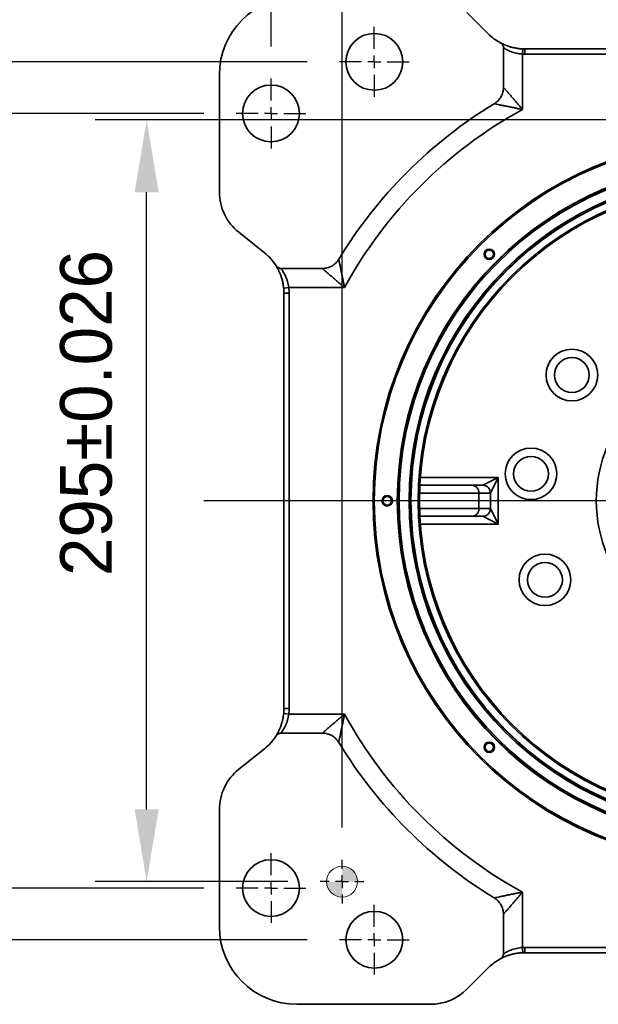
# Model space of a CAD drawing. Header units: millimetres. Extents: x -8713 to 3261, y -18743 to -8704.
# Tile 117 of 154: x 1584 to 1808, y -17798 to -17417. Entities that reach past the tile are written whole.
import ezdxf

# ---------------------------------------------------------------- set-up
doc = ezdxf.new("R2010")
doc.units = ezdxf.units.MM
doc.header["$LTSCALE"] = 10
doc.header["$PDSIZE"] = -1
doc.linetypes.add('CENTER', pattern=[50.8, 31.75, -6.35, 6.35, -6.35])
doc.layers.get('Defpoints').update_dxf_attribs({"true_color": 0x5e5e5e})
doc.layers.add('中心线层', color=1, linetype='CENTER')
doc.layers.add('标注层', color=7, linetype='Continuous')
doc.dimstyles.new('安装图', dxfattribs={"dimscale": 20, "dimtxt": 1, "dimasz": 1.4, "dimexe": 1, "dimexo": 0.625, "dimtad": 1, "dimtoh": 1, "dimdec": 0, "dimtxsty": 'Standard', "dimcen": 2.5, "dimclrd": 4, "dimclre": 4, "dimclrt": 3, "dimadec": 1, "dimazin": 2, "dimtfac": 1, "dimtdec": 0, "dimtmove": 0, "dimatfit": 0, "dimfxl": 1, "dimarcsym": 0})

# ---------------------------------------------------------------- blocks, each defined once
blk = doc.blocks.new('*D213')
at = {"layer": 'Defpoints', "color": 0, "lineweight": 20, "transparency": 16777216}
for p in [(2001.42, -17393.18), (1721.42, -17419.97), (2001.42, -17419.97)]:
    blk.add_point(p, dxfattribs=at)
at = {"layer": '标注层', "color": 4, "lineweight": -2, "transparency": 16777216}
for p, q in [((1721.42, -17407.47), (1721.42, -17373.18)), ((2001.42, -17407.47), (2001.42, -17373.18)), ((1749.42, -17393.18), (1973.42, -17393.18))]:
    blk.add_line(p, q, dxfattribs=at)
at = {"layer": '标注层', "color": 4, "lineweight": 20, "transparency": 16777216}
for points in [[(1749.42, -17388.52), (1749.42, -17397.85), (1721.42, -17393.18)], [(1973.42, -17388.52), (1973.42, -17397.85), (2001.42, -17393.18)]]:
    blk.add_solid(points, dxfattribs=at)
at = {"layer": '标注层', "color": 3, "transparency": 16777216, "insert": (1840.97, -17360.46), "char_height": 20, "attachment_point": 1}
blk.add_mtext('280', dxfattribs=at)
blk = doc.blocks.new('*D214')
at = {"layer": 'Defpoints', "color": 0, "lineweight": 20, "transparency": 16777216}
for p in [(1681.42, -17302.35), (1681.42, -17439.97), (2041.42, -17439.97)]:
    blk.add_point(p, dxfattribs=at)
at = {"layer": '标注层', "color": 4, "lineweight": -2, "transparency": 16777216}
for p, q in [((1681.42, -17427.47), (1681.42, -17282.35)), ((2041.42, -17427.47), (2041.42, -17282.35)), ((2013.42, -17302.35), (1709.42, -17302.35))]:
    blk.add_line(p, q, dxfattribs=at)
at = {"layer": '标注层', "color": 4, "lineweight": 20, "transparency": 16777216}
for points in [[(1709.42, -17297.68), (1709.42, -17307.01), (1681.42, -17302.35)], [(2013.42, -17297.68), (2013.42, -17307.01), (2041.42, -17302.35)]]:
    blk.add_solid(points, dxfattribs=at)
at = {"layer": '标注层', "color": 3, "transparency": 16777216, "insert": (1841.08, -17269.62), "char_height": 20, "attachment_point": 1}
blk.add_mtext('360', dxfattribs=at)
blk = doc.blocks.new('*D215')
at = {"layer": 'Defpoints', "color": 0, "lineweight": 20, "transparency": 16777216}
for p in [(1667.92, -17453.47), (1573.64, -17753.47), (1667.92, -17753.47)]:
    blk.add_point(p, dxfattribs=at)
at = {"layer": '标注层', "color": 4, "lineweight": -2, "transparency": 16777216}
for p, q in [((1655.42, -17453.47), (1553.64, -17453.47)), ((1573.64, -17481.47), (1573.64, -17725.47)), ((1655.42, -17753.47), (1553.64, -17753.47))]:
    blk.add_line(p, q, dxfattribs=at)
at = {"layer": '标注层', "color": 4, "lineweight": 20, "transparency": 16777216}
for points in [[(1568.97, -17481.47), (1578.31, -17481.47), (1573.64, -17453.47)], [(1568.97, -17725.47), (1578.31, -17725.47), (1573.64, -17753.47)]]:
    blk.add_solid(points, dxfattribs=at)
at = {"layer": '标注层', "color": 3, "transparency": 16777216, "insert": (1540.92, -17623.81), "char_height": 20, "attachment_point": 1, "rotation": 90}
blk.add_mtext('300', dxfattribs=at)
blk = doc.blocks.new('*D216')
at = {"layer": 'Defpoints', "color": 0, "lineweight": 20, "transparency": 16777216}
for p in [(1528.28, -17433.47), (1707.92, -17433.47), (1707.92, -17773.47)]:
    blk.add_point(p, dxfattribs=at)
at = {"layer": '标注层', "color": 4, "lineweight": -2, "transparency": 16777216}
for p, q in [((1695.42, -17433.47), (1508.28, -17433.47)), ((1528.28, -17745.47), (1528.28, -17461.47)), ((1695.42, -17773.47), (1508.28, -17773.47))]:
    blk.add_line(p, q, dxfattribs=at)
at = {"layer": '标注层', "color": 4, "lineweight": 20, "transparency": 16777216}
for points in [[(1523.62, -17461.47), (1532.95, -17461.47), (1528.28, -17433.47)], [(1523.62, -17745.47), (1532.95, -17745.47), (1528.28, -17773.47)]]:
    blk.add_solid(points, dxfattribs=at)
at = {"layer": '标注层', "color": 3, "transparency": 16777216, "insert": (1495.56, -17623.81), "char_height": 20, "attachment_point": 1, "rotation": 90}
blk.add_mtext('340', dxfattribs=at)
blk = doc.blocks.new('*D219')
at = {"layer": 'Defpoints', "color": 0, "lineweight": 20, "transparency": 16777216}
for p in [(2013.92, -17358.47), (2013.92, -17447.47), (1708.92, -17742.47)]:
    blk.add_point(p, dxfattribs=at)
at = {"layer": '标注层', "color": 4, "lineweight": -2, "transparency": 16777216}
for p, q in [((1708.92, -17729.97), (1708.92, -17338.47)), ((2013.92, -17434.97), (2013.92, -17338.47)), ((1736.92, -17358.47), (1985.92, -17358.47))]:
    blk.add_line(p, q, dxfattribs=at)
at = {"layer": '标注层', "color": 4, "lineweight": 20, "transparency": 16777216}
for points in [[(1736.92, -17353.8), (1736.92, -17363.14), (1708.92, -17358.47)], [(1985.92, -17353.8), (1985.92, -17363.14), (2013.92, -17358.47)]]:
    blk.add_solid(points, dxfattribs=at)
at = {"layer": '标注层', "color": 3, "transparency": 16777216, "insert": (1825.16, -17324.96), "char_height": 20, "width": 68.4745, "attachment_point": 1}
blk.add_mtext('305%%P0.026', dxfattribs=at)
blk = doc.blocks.new('*D220')
at = {"layer": 'Defpoints', "color": 0, "lineweight": 20, "transparency": 16777216}
for p in [(1633.23, -17455.97), (2005.42, -17455.97), (1700.42, -17750.97)]:
    blk.add_point(p, dxfattribs=at)
at = {"layer": '标注层', "color": 4, "lineweight": -2, "transparency": 16777216}
for p, q in [((1992.92, -17455.97), (1613.23, -17455.97)), ((1633.23, -17722.97), (1633.23, -17483.97)), ((1687.92, -17750.97), (1613.23, -17750.97))]:
    blk.add_line(p, q, dxfattribs=at)
at = {"layer": '标注层', "color": 4, "lineweight": 20, "transparency": 16777216}
for points in [[(1628.57, -17483.97), (1637.9, -17483.97), (1633.23, -17455.97)], [(1628.57, -17722.97), (1637.9, -17722.97), (1633.23, -17750.97)]]:
    blk.add_solid(points, dxfattribs=at)
at = {"layer": '标注层', "color": 3, "transparency": 16777216, "insert": (1599.72, -17632.59), "char_height": 20, "width": 68.5455, "attachment_point": 1, "rotation": 90}
blk.add_mtext('295%%P0.026', dxfattribs=at)
blk = doc.blocks.new('SW_CENTERMARKSYMBOL_6')
at = {"layer": '中心线层', "color": 0}
for p, q in [((0, 1), (0, 2.7)), ((-1, 0), (-2.7, 0)), ((0, 0), (-0.5, 0)), ((0, 0), (0, 0.5)), ((0, 0), (0, -0.5)), ((0, 0), (0.5, 0)), ((1, 0), (2.7, 0)), ((0, -1), (0, -2.7))]:
    blk.add_line(p, q, dxfattribs=at)
blk = doc.blocks.new('SW_CENTERMARKSYMBOL_7')
at = {"layer": '中心线层', "color": 0}
for p, q in [((0, 1), (0, 2.7)), ((-1, 0), (-2.7, 0)), ((0, 0), (-0.5, 0)), ((0, 0), (0, 0.5)), ((0, 0), (0, -0.5)), ((0, 0), (0.5, 0)), ((1, 0), (2.7, 0)), ((0, -1), (0, -2.7))]:
    blk.add_line(p, q, dxfattribs=at)
blk = doc.blocks.new('SW_CENTERMARKSYMBOL_9')
at = {"layer": '中心线层', "color": 0}
for p, q in [((0, 1), (0, 1.7)), ((-1, 0), (-1.7, 0)), ((0, 0), (-0.5, 0)), ((0, 0), (0, 0.5)), ((0, 0), (0, -0.5)), ((0, 0), (0.5, 0)), ((1, 0), (1.7, 0)), ((0, -1), (0, -1.7))]:
    blk.add_line(p, q, dxfattribs=at)
blk = doc.blocks.new('SW_CENTERMARKSYMBOL_10')
at = {"layer": '中心线层', "color": 0}
blk.add_line((-1, 0), (-41.201, 0), dxfattribs=at)
blk = doc.blocks.new('SW_CENTERMARKSYMBOL_3')
at = {"layer": '中心线层', "color": 0}
for p, q in [((0, 1), (0, 2.7)), ((-1, 0), (-2.7, 0)), ((0, 0), (-0.5, 0)), ((0, 0), (0, 0.5)), ((0, 0), (0, -0.5)), ((0, 0), (0.5, 0)), ((1, 0), (2.7, 0)), ((0, -1), (0, -2.7))]:
    blk.add_line(p, q, dxfattribs=at)
blk = doc.blocks.new('SW_DOWELSYMBOL_1')
at = {"linetype": 'Continuous', "lineweight": 0}
h = blk.add_hatch(color=0, dxfattribs=at)
edge = h.paths.add_edge_path(flags=0)
edge.add_arc((0, 0), 1.2, 0, 90)
edge.add_line((0, 1.2), (0, 0))
edge.add_line((0, 0), (1.2, 0))
h = blk.add_hatch(color=0, dxfattribs=at)
edge = h.paths.add_edge_path(flags=0)
edge.add_arc((0, 0), 1.2, 180, 270)
edge.add_line((0, -1.2), (0, 0))
edge.add_line((0, 0), (-1.2, 0))
at = {"color": 0, "linetype": 'Continuous', "lineweight": 0}
blk.add_circle((0, 0), 1.2, dxfattribs=at)

msp = doc.modelspace()

# ---------------------------------------------------------------- linework, layer by layer
at = {"color": 7, "linetype": 'Continuous', "lineweight": 35}
for p, q in [((1765.56, -17422.61), (1757.28, -17414.33)), ((1771.42, -17443.36), (1771.42, -17427.99)), ((1778.92, -17428.45), (1778.84, -17430.45)), ((1779.71, -17428.47), (1943.14, -17428.47)), ((1779.71, -17428.47), (1779.71, -17430.47)), ((1778.84, -17430.45), (1778.84, -17451.93)), ((1943.14, -17430.47), (1779.71, -17430.47)), ((1661.42, -17438.47), (1661.42, -17483.86)), ((1668.93, -17499.47), (1678.92, -17507.46)), ((1685.2, -17513.47), (1701.31, -17513.47)), ((1686.32, -17521.09), (1688.31, -17520.89)), ((1709.88, -17520.89), (1688.31, -17520.89)), ((1686.42, -17683.86), (1686.42, -17523.08)), ((1686.42, -17523.08), (1688.42, -17523.08)), ((1688.42, -17523.08), (1688.42, -17683.86)), ((1739.07, -17597.47), (1759.23, -17597.47)), ((1759.23, -17597.47), (1763.42, -17597.47)), ((1763.42, -17597.47), (1769.42, -17594.47)), ((1769.42, -17594.47), (1766.42, -17600.47)), ((1769.42, -17594.47), (1769.42, -17612.47)), ((1761.96, -17606.47), (1761.96, -17600.47)), ((1766.42, -17600.47), (1761.96, -17600.47)), ((1766.42, -17600.47), (1766.42, -17606.47)), ((1761.96, -17606.47), (1766.42, -17606.47)), ((1766.42, -17606.47), (1769.42, -17612.47)), ((1759.23, -17609.47), (1739.07, -17609.47)), ((1763.42, -17609.47), (1759.23, -17609.47)), ((1769.42, -17612.47), (1763.42, -17609.47)), ((1686.42, -17683.86), (1688.42, -17683.86)), ((1686.32, -17685.85), (1688.31, -17686.05)), ((1688.31, -17686.05), (1709.88, -17686.05)), ((1701.31, -17693.47), (1685.2, -17693.47)), ((1678.92, -17699.47), (1668.93, -17707.46)), ((1661.42, -17723.08), (1661.42, -17768.47)), ((1778.84, -17755.01), (1778.84, -17776.49)), ((1771.42, -17778.94), (1771.42, -17763.58)), ((1778.92, -17778.48), (1778.84, -17776.49)), ((1779.71, -17776.47), (1943.14, -17776.47)), ((1779.71, -17778.47), (1779.71, -17776.47)), ((1943.14, -17778.47), (1779.71, -17778.47)), ((1757.28, -17792.61), (1765.56, -17784.33)), ((1691.42, -17798.47), (1743.14, -17798.47))]:
    msp.add_line(p, q, dxfattribs=at)
at = {"color": 8, "linetype": 'Continuous', "lineweight": 35}
for p, q in [((1739.25, -17594.47), (1769.42, -17594.47)), ((1761.96, -17600.47), (1738.96, -17600.47)), ((1738.96, -17606.47), (1761.96, -17606.47)), ((1769.42, -17612.47), (1739.25, -17612.47))]:
    msp.add_line(p, q, dxfattribs=at)
at = {"color": 7, "linetype": 'Continuous', "lineweight": 35}
for centre, radius in [((1721.42, -17433.47), 11), ((1681.42, -17453.47), 11), ((1861.42, -17603.47), 140.5), ((1861.42, -17603.47), 140), ((1861.42, -17603.47), 131.1), ((1861.42, -17603.47), 130.9), ((1861.42, -17603.47), 130.4), ((1861.42, -17603.47), 126.5), ((1861.42, -17603.47), 126), ((1861.42, -17603.47), 125.8), ((1861.42, -17603.47), 123), ((1861.42, -17603.47), 122.5), ((1765.96, -17508.01), 2.02), ((1765.96, -17508.01), 1.65), ((1797.95, -17554.77), 10), ((1797.95, -17554.77), 6.75), ((1861.42, -17603.47), 54), ((1782.11, -17593.03), 10), ((1782.11, -17593.03), 6.75), ((1726.42, -17603.47), 2.03), ((1726.42, -17603.47), 1.65), ((1787.51, -17634.08), 10), ((1787.51, -17634.08), 6.75), ((1765.96, -17698.93), 2.03), ((1765.96, -17698.93), 1.65), ((1681.42, -17753.47), 11), ((1721.42, -17773.47), 11)]:
    msp.add_circle(centre, radius, dxfattribs=at)
for centre, radius, start, end in [((1691.42, -17438.47), 30, 90, 180), ((1779.71, -17408.47), 20, 225, 241.7665), ((1779.71, -17408.47), 20, 267.7386, 270), ((1779.71, -17408.47), 22, 267.7386, 270), ((1861.42, -17603.47), 180, 121.3179, 148.6821), ((1861.42, -17603.47), 172.58, 118.5884, 151.4116), ((1681.42, -17483.86), 20, 180, 231.3402), ((1666.42, -17523.08), 20, 32.2382, 51.3402), ((1666.42, -17523.08), 20, 0, 5.7295), ((1666.42, -17523.08), 22, 0, 5.7295), ((1759.09, -17600.34), 2.88, 357.4521, 87.2023), ((1763.42, -17600.47), 3, 0, 90), ((1759.09, -17606.6), 2.88, 272.7977, 2.5479), ((1763.42, -17606.47), 3, 270, 0), ((1666.42, -17683.86), 20, 354.2705, 0), ((1666.42, -17683.86), 22, 354.2705, 0), ((1861.42, -17603.47), 172.58, 208.5884, 241.4116), ((1666.42, -17683.86), 20, 308.6598, 327.7618), ((1861.42, -17603.47), 180, 211.3179, 238.6821), ((1681.42, -17723.08), 20, 128.6598, 180), ((1691.42, -17768.47), 30, 180, 270), ((1779.71, -17798.47), 22, 90, 92.2614), ((1779.71, -17798.47), 20, 118.2335, 135), ((1779.71, -17798.47), 20, 90, 92.2614), ((1743.14, -17778.47), 20, 270, 315)]:
    msp.add_arc(centre, radius, start, end, dxfattribs=at)
at = {"color": 7, "linetype": 'Continuous', "lineweight": 18}
for centre in [(1765.96, -17508.01), (1726.42, -17603.47), (1765.96, -17698.93)]:
    msp.add_arc(centre, 2, 255, 195, dxfattribs=at)
at = {"color": 7, "linetype": 'Continuous', "lineweight": 35}
for points, knots in [([(1770.24, -17426.09), (1770.52, -17426.24), (1770.93, -17426.45), (1772, -17426.93), (1772.64, -17427.2), (1773.78, -17427.57), (1774.18, -17427.7), (1775.03, -17427.92), (1775.48, -17428.02), (1776.43, -17428.2), (1776.91, -17428.28), (1777.9, -17428.39), (1778.4, -17428.43), (1778.92, -17428.45)], [0, 0, 0, 0, 0.25, 0.25, 0.5, 0.5, 0.625, 0.625, 0.75, 0.75, 0.875, 0.875, 1, 1, 1, 1]), ([(1771.42, -17427.99), (1771.42, -17427.8), (1771.39, -17427.6), (1771.28, -17427.23), (1771.2, -17427.05), (1770.99, -17426.72), (1770.86, -17426.56), (1770.58, -17426.3), (1770.42, -17426.18), (1770.24, -17426.09)], [0, 0, 0, 0, 0.25, 0.25, 0.5, 0.5, 0.75, 0.75, 1, 1, 1, 1]), ([(1778.84, -17430.45), (1778.01, -17430.41), (1777.21, -17430.3), (1776.06, -17430.04), (1775.69, -17429.94), (1774.98, -17429.73), (1774.64, -17429.61), (1774, -17429.36), (1773.69, -17429.23), (1773.12, -17428.96), (1772.86, -17428.83), (1772.37, -17428.57), (1772.15, -17428.44), (1771.75, -17428.2), (1771.57, -17428.09), (1771.42, -17427.99)], [0, 0, 0, 0, 0.25, 0.25, 0.375, 0.375, 0.5, 0.5, 0.625, 0.625, 0.75, 0.75, 0.875, 0.875, 1, 1, 1, 1]), ([(1767.86, -17449.7), (1768.41, -17449.36), (1768.9, -17448.97), (1769.57, -17448.3), (1769.78, -17448.05), (1770.16, -17447.55), (1770.51, -17447.02), (1770.78, -17446.45), (1771.02, -17445.85), (1771.12, -17445.55), (1771.35, -17444.63), (1771.42, -17444), (1771.42, -17443.36)], [0, 0, 0, 0, 0.25, 0.25, 0.375, 0.375, 0.5, 0.625, 0.625, 0.75, 0.75, 1, 1, 1, 1]), ([(1771.42, -17443.36), (1771.61, -17443.57), (1771.83, -17443.82), (1772.32, -17444.37), (1772.58, -17444.67), (1773.01, -17445.16), (1773.16, -17445.33), (1773.46, -17445.67), (1773.61, -17445.84), (1774.08, -17446.38), (1774.4, -17446.74), (1775.05, -17447.5), (1775.39, -17447.88), (1776.07, -17448.67), (1776.41, -17449.07), (1777.1, -17449.88), (1777.45, -17450.28), (1777.97, -17450.9), (1778.14, -17451.1), (1778.49, -17451.51), (1778.66, -17451.72), (1778.84, -17451.93)], [0, 0, 0, 0, 0.125, 0.125, 0.25, 0.25, 0.3125, 0.3125, 0.375, 0.375, 0.5, 0.5, 0.625, 0.625, 0.75, 0.75, 0.875, 0.875, 0.9375, 0.9375, 1, 1, 1, 1]), ([(1767.86, -17449.7), (1768.13, -17449.75), (1768.45, -17449.82), (1769.16, -17449.96), (1769.55, -17450.04), (1770.39, -17450.21), (1770.83, -17450.3), (1771.75, -17450.49), (1772.22, -17450.58), (1773.19, -17450.78), (1773.69, -17450.88), (1774.7, -17451.09), (1775.21, -17451.19), (1776.24, -17451.4), (1776.75, -17451.5), (1777.53, -17451.66), (1777.79, -17451.71), (1778.31, -17451.82), (1778.57, -17451.87), (1778.84, -17451.93)], [0, 0, 0, 0, 0.125, 0.125, 0.25, 0.25, 0.375, 0.375, 0.5, 0.5, 0.625, 0.625, 0.75, 0.75, 0.875, 0.875, 0.9375, 0.9375, 1, 1, 1, 1]), ([(1701.31, -17513.47), (1701.95, -17513.47), (1702.58, -17513.39), (1703.5, -17513.16), (1703.81, -17513.06), (1704.4, -17512.83), (1704.97, -17512.56), (1705.5, -17512.21), (1706.01, -17511.83), (1706.25, -17511.62), (1706.93, -17510.95), (1707.32, -17510.45), (1707.65, -17509.91)], [0, 0, 0, 0, 0.25, 0.25, 0.375, 0.375, 0.5, 0.625, 0.625, 0.75, 0.75, 1, 1, 1, 1]), ([(1707.65, -17509.91), (1707.7, -17510.18), (1707.77, -17510.5), (1707.91, -17511.21), (1707.99, -17511.6), (1708.16, -17512.44), (1708.25, -17512.88), (1708.44, -17513.8), (1708.53, -17514.27), (1708.73, -17515.24), (1708.83, -17515.74), (1709.04, -17516.75), (1709.14, -17517.26), (1709.35, -17518.29), (1709.46, -17518.8), (1709.61, -17519.58), (1709.67, -17519.84), (1709.77, -17520.36), (1709.83, -17520.62), (1709.88, -17520.89)], [0, 0, 0, 0, 0.125, 0.125, 0.25, 0.25, 0.375, 0.375, 0.5, 0.5, 0.625, 0.625, 0.75, 0.75, 0.875, 0.875, 0.9375, 0.9375, 1, 1, 1, 1]), ([(1686.32, -17521.09), (1686.27, -17520.57), (1686.2, -17520.06), (1686.02, -17519.07), (1685.92, -17518.59), (1685.67, -17517.64), (1685.54, -17517.2), (1685.26, -17516.35), (1685.11, -17515.95), (1684.65, -17514.81), (1684.34, -17514.17), (1683.91, -17513.37), (1683.77, -17513.13), (1683.53, -17512.73), (1683.43, -17512.55), (1683.34, -17512.41)], [0, 0, 0, 0, 0.125, 0.125, 0.25, 0.25, 0.375, 0.375, 0.5, 0.5, 0.75, 0.75, 0.875, 0.875, 1, 1, 1, 1]), ([(1683.34, -17512.41), (1683.44, -17512.57), (1683.56, -17512.71), (1683.82, -17512.97), (1683.97, -17513.09), (1684.29, -17513.27), (1684.47, -17513.34), (1684.83, -17513.44), (1685.01, -17513.47), (1685.2, -17513.47)], [0, 0, 0, 0, 0.25, 0.25, 0.5, 0.5, 0.75, 0.75, 1, 1, 1, 1]), ([(1685.2, -17513.47), (1685.31, -17513.62), (1685.44, -17513.8), (1685.73, -17514.2), (1685.88, -17514.42), (1686.19, -17514.91), (1686.35, -17515.17), (1686.66, -17515.74), (1686.82, -17516.04), (1687.13, -17516.69), (1687.27, -17517.02), (1687.55, -17517.73), (1687.68, -17518.1), (1688.03, -17519.25), (1688.21, -17520.05), (1688.31, -17520.89)], [0, 0, 0, 0, 0.125, 0.125, 0.25, 0.25, 0.375, 0.375, 0.5, 0.5, 0.625, 0.625, 0.75, 0.75, 1, 1, 1, 1]), ([(1701.31, -17513.47), (1701.52, -17513.66), (1701.77, -17513.88), (1702.32, -17514.36), (1702.62, -17514.63), (1703.11, -17515.06), (1703.28, -17515.21), (1703.62, -17515.51), (1703.8, -17515.66), (1704.33, -17516.13), (1704.69, -17516.45), (1705.45, -17517.1), (1705.84, -17517.44), (1706.62, -17518.12), (1707.02, -17518.46), (1707.83, -17519.15), (1708.24, -17519.5), (1708.85, -17520.02), (1709.06, -17520.19), (1709.47, -17520.54), (1709.67, -17520.71), (1709.88, -17520.89)], [0, 0, 0, 0, 0.125, 0.125, 0.25, 0.25, 0.3125, 0.3125, 0.375, 0.375, 0.5, 0.5, 0.625, 0.625, 0.75, 0.75, 0.875, 0.875, 0.9375, 0.9375, 1, 1, 1, 1]), ([(1683.34, -17694.53), (1683.43, -17694.39), (1683.53, -17694.21), (1683.77, -17693.8), (1683.91, -17693.57), (1684.34, -17692.77), (1684.65, -17692.13), (1685.11, -17690.99), (1685.26, -17690.59), (1685.54, -17689.74), (1685.67, -17689.29), (1685.92, -17688.35), (1686.02, -17687.87), (1686.2, -17686.88), (1686.27, -17686.37), (1686.32, -17685.85)], [0, 0, 0, 0, 0.125, 0.125, 0.25, 0.25, 0.5, 0.5, 0.625, 0.625, 0.75, 0.75, 0.875, 0.875, 1, 1, 1, 1]), ([(1688.31, -17686.05), (1688.21, -17686.89), (1688.03, -17687.69), (1687.68, -17688.84), (1687.55, -17689.21), (1687.27, -17689.92), (1687.13, -17690.25), (1686.82, -17690.9), (1686.66, -17691.2), (1686.35, -17691.77), (1686.19, -17692.03), (1685.88, -17692.51), (1685.73, -17692.74), (1685.44, -17693.14), (1685.31, -17693.32), (1685.2, -17693.47)], [0, 0, 0, 0, 0.25, 0.25, 0.375, 0.375, 0.5, 0.5, 0.625, 0.625, 0.75, 0.75, 0.875, 0.875, 1, 1, 1, 1]), ([(1701.31, -17693.47), (1701.52, -17693.28), (1701.77, -17693.06), (1702.32, -17692.57), (1702.62, -17692.31), (1703.11, -17691.88), (1703.28, -17691.73), (1703.62, -17691.43), (1703.8, -17691.28), (1704.33, -17690.81), (1704.69, -17690.49), (1705.45, -17689.84), (1705.84, -17689.5), (1706.62, -17688.82), (1707.02, -17688.48), (1707.83, -17687.79), (1708.24, -17687.44), (1708.85, -17686.92), (1709.06, -17686.75), (1709.47, -17686.4), (1709.67, -17686.23), (1709.88, -17686.05)], [0, 0, 0, 0, 0.125, 0.125, 0.25, 0.25, 0.3125, 0.3125, 0.375, 0.375, 0.5, 0.5, 0.625, 0.625, 0.75, 0.75, 0.875, 0.875, 0.9375, 0.9375, 1, 1, 1, 1]), ([(1707.65, -17697.03), (1707.7, -17696.76), (1707.77, -17696.44), (1707.91, -17695.73), (1707.99, -17695.34), (1708.16, -17694.5), (1708.25, -17694.06), (1708.44, -17693.14), (1708.53, -17692.67), (1708.73, -17691.7), (1708.83, -17691.2), (1709.04, -17690.19), (1709.14, -17689.68), (1709.35, -17688.65), (1709.46, -17688.14), (1709.61, -17687.36), (1709.67, -17687.1), (1709.77, -17686.58), (1709.83, -17686.32), (1709.88, -17686.05)], [0, 0, 0, 0, 0.125, 0.125, 0.25, 0.25, 0.375, 0.375, 0.5, 0.5, 0.625, 0.625, 0.75, 0.75, 0.875, 0.875, 0.9375, 0.9375, 1, 1, 1, 1]), ([(1685.2, -17693.47), (1685.01, -17693.47), (1684.83, -17693.5), (1684.47, -17693.59), (1684.29, -17693.67), (1683.97, -17693.85), (1683.82, -17693.97), (1683.56, -17694.22), (1683.44, -17694.37), (1683.34, -17694.53)], [0, 0, 0, 0, 0.25, 0.25, 0.5, 0.5, 0.75, 0.75, 1, 1, 1, 1]), ([(1707.65, -17697.03), (1707.32, -17696.48), (1706.93, -17695.99), (1706.25, -17695.32), (1706.01, -17695.11), (1705.5, -17694.73), (1704.97, -17694.38), (1704.4, -17694.11), (1703.81, -17693.87), (1703.5, -17693.78), (1702.58, -17693.54), (1701.95, -17693.47), (1701.31, -17693.47)], [0, 0, 0, 0, 0.25, 0.25, 0.375, 0.375, 0.5, 0.625, 0.625, 0.75, 0.75, 1, 1, 1, 1]), ([(1767.86, -17757.24), (1768.13, -17757.19), (1768.45, -17757.12), (1769.16, -17756.98), (1769.55, -17756.9), (1770.39, -17756.73), (1770.83, -17756.64), (1771.75, -17756.45), (1772.22, -17756.36), (1773.19, -17756.16), (1773.69, -17756.06), (1774.7, -17755.85), (1775.21, -17755.75), (1776.24, -17755.54), (1776.75, -17755.44), (1777.53, -17755.28), (1777.79, -17755.22), (1778.31, -17755.12), (1778.57, -17755.07), (1778.84, -17755.01)], [0, 0, 0, 0, 0.125, 0.125, 0.25, 0.25, 0.375, 0.375, 0.5, 0.5, 0.625, 0.625, 0.75, 0.75, 0.875, 0.875, 0.9375, 0.9375, 1, 1, 1, 1]), ([(1771.42, -17763.58), (1771.42, -17762.94), (1771.35, -17762.31), (1771.12, -17761.39), (1771.02, -17761.08), (1770.78, -17760.49), (1770.51, -17759.92), (1770.16, -17759.39), (1769.78, -17758.88), (1769.57, -17758.64), (1768.9, -17757.97), (1768.41, -17757.58), (1767.86, -17757.24)], [0, 0, 0, 0, 0.25, 0.25, 0.375, 0.375, 0.5, 0.625, 0.625, 0.75, 0.75, 1, 1, 1, 1]), ([(1771.42, -17763.58), (1771.61, -17763.37), (1771.83, -17763.12), (1772.32, -17762.57), (1772.58, -17762.27), (1773.01, -17761.78), (1773.16, -17761.61), (1773.46, -17761.27), (1773.61, -17761.1), (1774.08, -17760.56), (1774.4, -17760.2), (1775.05, -17759.44), (1775.39, -17759.06), (1776.07, -17758.27), (1776.41, -17757.87), (1777.1, -17757.06), (1777.45, -17756.65), (1777.97, -17756.04), (1778.14, -17755.84), (1778.49, -17755.42), (1778.66, -17755.22), (1778.84, -17755.01)], [0, 0, 0, 0, 0.125, 0.125, 0.25, 0.25, 0.3125, 0.3125, 0.375, 0.375, 0.5, 0.5, 0.625, 0.625, 0.75, 0.75, 0.875, 0.875, 0.9375, 0.9375, 1, 1, 1, 1]), ([(1771.42, -17778.94), (1771.57, -17778.85), (1771.75, -17778.74), (1772.15, -17778.5), (1772.37, -17778.37), (1772.86, -17778.11), (1773.12, -17777.98), (1773.69, -17777.71), (1774, -17777.58), (1774.64, -17777.33), (1774.98, -17777.21), (1775.69, -17777), (1776.06, -17776.9), (1777.21, -17776.64), (1778.01, -17776.53), (1778.84, -17776.49)], [0, 0, 0, 0, 0.125, 0.125, 0.25, 0.25, 0.375, 0.375, 0.5, 0.5, 0.625, 0.625, 0.75, 0.75, 1, 1, 1, 1]), ([(1778.92, -17778.48), (1778.4, -17778.51), (1777.9, -17778.55), (1776.91, -17778.66), (1776.43, -17778.73), (1775.48, -17778.91), (1775.03, -17779.02), (1774.18, -17779.24), (1773.78, -17779.36), (1772.64, -17779.74), (1772, -17780.01), (1770.93, -17780.49), (1770.52, -17780.7), (1770.24, -17780.85)], [0, 0, 0, 0, 0.125, 0.125, 0.25, 0.25, 0.375, 0.375, 0.5, 0.5, 0.75, 0.75, 1, 1, 1, 1]), ([(1770.24, -17780.85), (1770.42, -17780.76), (1770.58, -17780.64), (1770.86, -17780.37), (1770.99, -17780.22), (1771.2, -17779.89), (1771.28, -17779.71), (1771.39, -17779.33), (1771.42, -17779.14), (1771.42, -17778.94)], [0, 0, 0, 0, 0.25, 0.25, 0.5, 0.5, 0.75, 0.75, 1, 1, 1, 1])]:
    msp.add_open_spline(points, degree=3, knots=knots, dxfattribs=at)

# ---------------------------------------------------------------- block references
at = {"color": 7, "linetype": 'Continuous', "lineweight": 0, "xscale": 5, "yscale": 5, "zscale": 5}
msp.add_blockref('SW_DOWELSYMBOL_1', (1708.92, -17750.97), dxfattribs=at)
at = {"layer": '中心线层', "xscale": 5, "yscale": 5, "zscale": 5}
for name, p in [('SW_CENTERMARKSYMBOL_10', (1861.42, -17603.47)), ('SW_CENTERMARKSYMBOL_3', (1721.42, -17433.47)), ('SW_CENTERMARKSYMBOL_3', (1681.42, -17453.47)), ('SW_CENTERMARKSYMBOL_7', (1681.42, -17753.47)), ('SW_CENTERMARKSYMBOL_9', (1708.92, -17750.97)), ('SW_CENTERMARKSYMBOL_6', (1721.42, -17773.47))]:
    msp.add_blockref(name, p, dxfattribs=at)

# ---------------------------------------------------------------- dimensions: what is measured, and where the dimension line sits
at = {"layer": '标注层'}
for base, p1, p2, text, picture, middle in [((1681.42, -17302.35), (2041.42, -17439.97), (1681.42, -17439.97), '360', '*D214', (1861.42, -17302.35)), ((2013.92, -17358.47), (1708.92, -17742.47), (2013.92, -17447.47), '305%%P0.026', '*D219', (1859.4, -17358.47)), ((2001.42, -17393.18), (1721.42, -17419.97), (2001.42, -17419.97), '280', '*D213', (1861.42, -17393.18))]:
    dim = msp.add_linear_dim(base=base, p1=p1, p2=p2, text=text, dimstyle='安装图', dxfattribs=at)
    dim.commit()
    dim.dimension.update_dxf_attribs({"geometry": picture, "text_midpoint": middle, "dimtype": 160})
for base, p1, p2, text, picture, middle in [((1528.28, -17433.47), (1707.92, -17773.47), (1707.92, -17433.47), '340', '*D216', (1528.28, -17603.47)), ((1573.64, -17753.47), (1667.92, -17453.47), (1667.92, -17753.47), '300', '*D215', (1573.64, -17603.47)), ((1633.23, -17455.97), (1700.42, -17750.97), (2005.42, -17455.97), '295%%P0.026', '*D220', (1633.23, -17598.32))]:
    dim = msp.add_linear_dim(base=base, p1=p1, p2=p2, angle=90, text=text, dimstyle='安装图', dxfattribs=at)
    dim.commit()
    dim.dimension.update_dxf_attribs({"geometry": picture, "text_midpoint": middle, "dimtype": 160})

doc.saveas('drawing.dxf')
